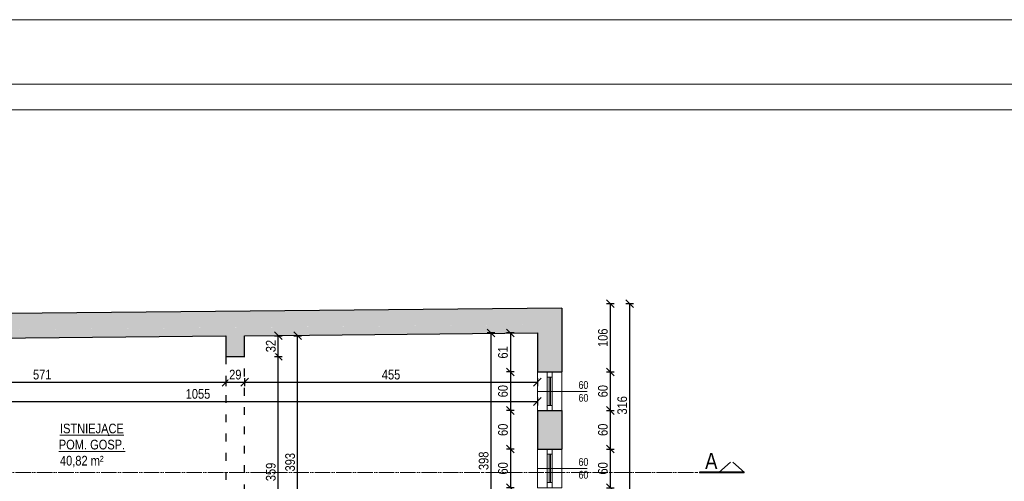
# Model space of a CAD drawing. Header units: millimetres. Extents: x 17147 to 52214, y -18116 to -4632.
# Tile 19 of 186: x 22202 to 23731, y -8319 to -7602. Entities that reach past the tile are written whole.
import ezdxf

# ---------------------------------------------------------------- set-up
doc = ezdxf.new("R2010")
doc.units = ezdxf.units.MM
doc.linetypes.add('ACAD_ISO03W100', pattern=[30, 12, -18])
doc.linetypes.add('ACAD_ISO05W100', pattern=[33, 24, -3, 0, -3, 0, -3])
doc.layers.get('Defpoints').update_dxf_attribs({"color": 6})
for name, color, linetype, lineweight in [('A-opis', 130, 'Continuous', 9), ('A-wymiar', 177, 'Continuous', 0), ('A_DRZWI-OKNA', 4, 'Continuous', 13), ('A_SCIANA_ISTN', 253, 'Continuous', 25)]:
    doc.layers.add(name, color=color, linetype=linetype, lineweight=lineweight)
doc.layers.add('r-ramka', color=7, linetype='Continuous', lineweight=0, true_color=0x727169)
doc.layers.add('S_KRESKOWANIE_SC_ISTN', color=7, linetype='Continuous', lineweight=0, true_color=0x878787)
doc.styles.get("Standard").update_dxf_attribs({"font": 'ARIALN.TTF'})
doc.styles.add('wymiary', font='ARIALN.TTF')
doc.dimstyles.new('anka', dxfattribs={"dimtxt": 15, "dimasz": 12, "dimexe": 6, "dimexo": 0.0625, "dimgap": 4, "dimtad": 1, "dimdec": 0, "dimzin": 0, "dimdsep": 46, "dimtxsty": 'wymiary', "dimblk": 'OBLIQUE', "dimcen": 0.09, "dimclrt": 7, "dimadec": 0, "dimazin": 0, "dimtfac": 1, "dimtdec": 0, "dimtix": 1, "dimtofl": 0, "dimtmove": 0, "dimatfit": 3, "dimldrblk": 'OBLIQUE', "dimfxl": 6, "dimfxlon": 1, "dimtfill": 1, "dimtolj": 1, "dimtzin": 0, "dimarcsym": 0})

# ---------------------------------------------------------------- blocks, each defined once
blk = doc.blocks.new('*U21')
at = {"layer": 'A_DRZWI-OKNA'}
for points in [[(-38, 60), (0, 60), (0, 0), (-38, 0)], [(-23, 60), (-15, 60), (-15, 0), (-23, 0)]]:
    blk.add_lwpolyline(points, close=True, dxfattribs=at)
for points in [[(-15, 52), (-23, 52)], [(-20, 52), (-20, 8)], [(-18, 52), (-18, 8)], [(-15, 8), (-23, 8)]]:
    blk.add_lwpolyline(points, dxfattribs=at)
blk = doc.blocks.new('_OBLIQUE')
at = {"color": 0, "linetype": 'ByBlock'}
blk.add_line((-0.5, -0.5), (0.5, 0.5), dxfattribs=at)
blk = doc.blocks.new('*D798')
at = {"layer": 'A-wymiar', "color": 0, "lineweight": -2, "transparency": 16777216}
for p, q in [((22970.1, -8088.6), (22958.1, -8088.6)), ((22964.1, -8088.6), (22964.1, -8149.2)), ((22970.1, -8149.2), (22958.1, -8149.2))]:
    blk.add_line(p, q, dxfattribs=at)
at = {"layer": 'Defpoints', "color": 0, "transparency": 16777216}
for p in [(23006.1, -8088.6), (22964.1, -8149.2), (23006.1, -8149.2)]:
    blk.add_point(p, dxfattribs=at)
at = {"layer": 'A-wymiar', "color": 0, "lineweight": -2, "transparency": 16777216, "xscale": 12, "yscale": 12, "zscale": 12}
for p, rotation in [((22964.1, -8088.6), 90), ((22964.1, -8149.2), 270)]:
    blk.add_blockref('_OBLIQUE', p, dxfattribs=dict(at, rotation=rotation))
at = {"layer": 'A-wymiar', "color": 7, "transparency": 16777216, "insert": (22952.5, -8118.9), "char_height": 15, "attachment_point": 5, "rotation": 90, "style": 'wymiary', "bg_fill": 3, "box_fill_scale": 1.1, "bg_fill_color": 256, "bg_fill_true_color": 13158600, "bg_fill_transparency": 0}
blk.add_mtext('\\A1;61', dxfattribs=at)
blk = doc.blocks.new('*D799')
at = {"layer": 'A-wymiar', "color": 0, "lineweight": -2, "transparency": 16777216}
for p, q in [((22970.1, -8149.2), (22958.1, -8149.2)), ((22964.1, -8149.2), (22964.1, -8209.2)), ((22970.1, -8209.2), (22958.1, -8209.2))]:
    blk.add_line(p, q, dxfattribs=at)
at = {"layer": 'Defpoints', "color": 0, "transparency": 16777216}
for p in [(23006.1, -8149.2), (22964.1, -8209.2), (23006.1, -8209.2)]:
    blk.add_point(p, dxfattribs=at)
at = {"layer": 'A-wymiar', "color": 0, "lineweight": -2, "transparency": 16777216, "xscale": 12, "yscale": 12, "zscale": 12}
for p, rotation in [((22964.1, -8149.2), 90), ((22964.1, -8209.2), 270)]:
    blk.add_blockref('_OBLIQUE', p, dxfattribs=dict(at, rotation=rotation))
at = {"layer": 'A-wymiar', "color": 7, "transparency": 16777216, "insert": (22952.5, -8179.2), "char_height": 15, "attachment_point": 5, "rotation": 90, "style": 'wymiary', "bg_fill": 3, "box_fill_scale": 1.1, "bg_fill_color": 256, "bg_fill_true_color": 13158600, "bg_fill_transparency": 0}
blk.add_mtext('\\A1;60', dxfattribs=at)
blk = doc.blocks.new('*D800')
at = {"layer": 'A-wymiar', "color": 0, "lineweight": -2, "transparency": 16777216}
for p, q in [((22970.1, -8209.2), (22958.1, -8209.2)), ((22964.1, -8209.2), (22964.1, -8269.2)), ((22970.1, -8269.2), (22958.1, -8269.2))]:
    blk.add_line(p, q, dxfattribs=at)
at = {"layer": 'Defpoints', "color": 0, "transparency": 16777216}
for p in [(23006.1, -8209.2), (22964.1, -8269.2), (23006.1, -8269.2)]:
    blk.add_point(p, dxfattribs=at)
at = {"layer": 'A-wymiar', "color": 0, "lineweight": -2, "transparency": 16777216, "xscale": 12, "yscale": 12, "zscale": 12}
for p, rotation in [((22964.1, -8209.2), 90), ((22964.1, -8269.2), 270)]:
    blk.add_blockref('_OBLIQUE', p, dxfattribs=dict(at, rotation=rotation))
at = {"layer": 'A-wymiar', "color": 7, "transparency": 16777216, "insert": (22952.5, -8239.2), "char_height": 15, "attachment_point": 5, "rotation": 90, "style": 'wymiary', "bg_fill": 3, "box_fill_scale": 1.1, "bg_fill_color": 256, "bg_fill_true_color": 13158600, "bg_fill_transparency": 0}
blk.add_mtext('\\A1;60', dxfattribs=at)
blk = doc.blocks.new('*D801')
at = {"layer": 'A-wymiar', "color": 0, "lineweight": -2, "transparency": 16777216}
for p, q in [((22970.1, -8269.2), (22958.1, -8269.2)), ((22964.1, -8269.2), (22964.1, -8329.2)), ((22970.1, -8329.2), (22958.1, -8329.2))]:
    blk.add_line(p, q, dxfattribs=at)
at = {"layer": 'Defpoints', "color": 0, "transparency": 16777216}
for p in [(23006.1, -8269.2), (22964.1, -8329.2), (23006.1, -8329.2)]:
    blk.add_point(p, dxfattribs=at)
at = {"layer": 'A-wymiar', "color": 0, "lineweight": -2, "transparency": 16777216, "xscale": 12, "yscale": 12, "zscale": 12}
for p, rotation in [((22964.1, -8269.2), 90), ((22964.1, -8329.2), 270)]:
    blk.add_blockref('_OBLIQUE', p, dxfattribs=dict(at, rotation=rotation))
at = {"layer": 'A-wymiar', "color": 7, "transparency": 16777216, "insert": (22952.5, -8299.2), "char_height": 15, "attachment_point": 5, "rotation": 90, "style": 'wymiary', "bg_fill": 3, "box_fill_scale": 1.1, "bg_fill_color": 256, "bg_fill_true_color": 13158600, "bg_fill_transparency": 0}
blk.add_mtext('\\A1;60', dxfattribs=at)
blk = doc.blocks.new('*D742')
at = {"layer": 'A-wymiar', "color": 0, "lineweight": -2, "transparency": 16777216}
for p, q in [((22940.1, -8088.6), (22928.1, -8088.6)), ((22934.1, -8486.2), (22934.1, -8088.6)), ((22940.1, -8486.2), (22928.1, -8486.2))]:
    blk.add_line(p, q, dxfattribs=at)
at = {"layer": 'Defpoints', "color": 0, "transparency": 16777216}
for p in [(22934.1, -8088.6), (23006.1, -8088.6), (23006.1, -8486.2)]:
    blk.add_point(p, dxfattribs=at)
at = {"layer": 'A-wymiar', "color": 0, "lineweight": -2, "transparency": 16777216, "xscale": 12, "yscale": 12, "zscale": 12}
for p, rotation in [((22934.1, -8088.6), 90), ((22934.1, -8486.2), 270)]:
    blk.add_blockref('_OBLIQUE', p, dxfattribs=dict(at, rotation=rotation))
at = {"layer": 'A-wymiar', "color": 7, "transparency": 16777216, "insert": (22922.5, -8287.4), "char_height": 15, "attachment_point": 5, "rotation": 90, "style": 'wymiary', "bg_fill": 3, "box_fill_scale": 1.1, "bg_fill_color": 256, "bg_fill_true_color": 13158600, "bg_fill_transparency": 0}
blk.add_mtext('\\A1;398', dxfattribs=at)
blk = doc.blocks.new('*D837')
at = {"layer": 'A-wymiar', "color": 0, "lineweight": -2, "transparency": 16777216}
for p, q in [((22597.4, -8125.2), (22609.4, -8125.2)), ((22603.4, -8484.2), (22603.4, -8125.2)), ((22597.4, -8484.2), (22609.4, -8484.2))]:
    blk.add_line(p, q, dxfattribs=at)
at = {"layer": 'Defpoints', "color": 0, "transparency": 16777216}
for p in [(22551.1, -8125.2), (22603.4, -8125.2), (22551.1, -8484.2)]:
    blk.add_point(p, dxfattribs=at)
at = {"layer": 'A-wymiar', "color": 0, "lineweight": -2, "transparency": 16777216, "xscale": 12, "yscale": 12, "zscale": 12}
for p, rotation in [((22603.4, -8125.2), 90), ((22603.4, -8484.2), 270)]:
    blk.add_blockref('_OBLIQUE', p, dxfattribs=dict(at, rotation=rotation))
at = {"layer": 'A-wymiar', "color": 7, "transparency": 16777216, "insert": (22591.8, -8304.7), "char_height": 15, "attachment_point": 5, "rotation": 90, "style": 'wymiary', "bg_fill": 3, "box_fill_scale": 1.1, "bg_fill_color": 256, "bg_fill_true_color": 13158600, "bg_fill_transparency": 0}
blk.add_mtext('\\A1;359', dxfattribs=at)
blk = doc.blocks.new('*D838')
at = {"layer": 'A-wymiar', "color": 0, "lineweight": -2, "transparency": 16777216}
for p, q in [((22597.4, -8093), (22609.4, -8093)), ((22603.4, -8125.2), (22603.4, -8093)), ((22597.4, -8125.2), (22609.4, -8125.2))]:
    blk.add_line(p, q, dxfattribs=at)
at = {"layer": 'Defpoints', "color": 0, "transparency": 16777216}
for p in [(22551.1, -8093), (22551.1, -8125.2)]:
    blk.add_point(p, dxfattribs=at)
at = {"layer": 'A-wymiar', "color": 0, "lineweight": -2, "transparency": 16777216, "xscale": 12, "yscale": 12, "zscale": 12}
for p, rotation in [((22603.4, -8093), 90), ((22603.4, -8125.2), 270)]:
    blk.add_blockref('_OBLIQUE', p, dxfattribs=dict(at, rotation=rotation))
at = {"layer": 'A-wymiar', "color": 7, "transparency": 16777216, "insert": (22591.8, -8109.1), "char_height": 15, "attachment_point": 5, "rotation": 90, "style": 'wymiary', "bg_fill": 3, "box_fill_scale": 1.1, "bg_fill_color": 256, "bg_fill_true_color": 13158600, "bg_fill_transparency": 0}
blk.add_mtext('\\A1;32', dxfattribs=at)
at = {"layer": 'Defpoints', "color": 0, "transparency": 16777216}
blk.add_point((22603.4, -8093), dxfattribs=at)
blk = doc.blocks.new('*D749')
at = {"layer": 'A-wymiar', "color": 0, "lineweight": -2, "transparency": 16777216}
for p, q in [((22627.4, -8093), (22639.4, -8093)), ((22633.4, -8486.2), (22633.4, -8093)), ((22639.4, -8486.2), (22627.4, -8486.2))]:
    blk.add_line(p, q, dxfattribs=at)
at = {"layer": 'Defpoints', "color": 0, "transparency": 16777216}
for p in [(22551.1, -8093), (22633.4, -8093), (23006.1, -8486.2)]:
    blk.add_point(p, dxfattribs=at)
at = {"layer": 'A-wymiar', "color": 0, "lineweight": -2, "transparency": 16777216, "xscale": 12, "yscale": 12, "zscale": 12}
for p, rotation in [((22633.4, -8093), 90), ((22633.4, -8486.2), 270)]:
    blk.add_blockref('_OBLIQUE', p, dxfattribs=dict(at, rotation=rotation))
at = {"layer": 'A-wymiar', "color": 7, "transparency": 16777216, "insert": (22621.8, -8289.6), "char_height": 15, "attachment_point": 5, "rotation": 90, "style": 'wymiary', "bg_fill": 3, "box_fill_scale": 1.1, "bg_fill_color": 256, "bg_fill_true_color": 13158600, "bg_fill_transparency": 0}
blk.add_mtext('\\A1;393', dxfattribs=at)
blk = doc.blocks.new('*D840')
at = {"layer": 'A-wymiar', "color": 0, "lineweight": -2, "transparency": 16777216}
for p, q in [((21951.1, -8159.2), (21951.1, -8171.2)), ((21951.1, -8165.2), (22522.1, -8165.2)), ((22522.1, -8159.2), (22522.1, -8171.2))]:
    blk.add_line(p, q, dxfattribs=at)
at = {"layer": 'Defpoints', "color": 0, "transparency": 16777216}
for p in [(21951.1, -8098.8), (22522.1, -8093.3), (22522.1, -8165.2)]:
    blk.add_point(p, dxfattribs=at)
at = {"layer": 'A-wymiar', "color": 0, "lineweight": -2, "transparency": 16777216, "xscale": 12, "yscale": 12, "zscale": 12, "rotation": 180}
blk.add_blockref('_OBLIQUE', (21951.1, -8165.2), dxfattribs=at)
at = {"layer": 'A-wymiar', "color": 0, "lineweight": -2, "transparency": 16777216, "xscale": 12, "yscale": 12, "zscale": 12}
blk.add_blockref('_OBLIQUE', (22522.1, -8165.2), dxfattribs=at)
at = {"layer": 'A-wymiar', "color": 7, "transparency": 16777216, "insert": (22236.6, -8153.5), "char_height": 15, "attachment_point": 5, "style": 'wymiary', "bg_fill": 3, "box_fill_scale": 1.1, "bg_fill_color": 256, "bg_fill_true_color": 13158600, "bg_fill_transparency": 0}
blk.add_mtext('\\A1;571', dxfattribs=at)
blk = doc.blocks.new('*D841')
at = {"layer": 'A-wymiar', "color": 0, "lineweight": -2, "transparency": 16777216}
for p, q in [((22522.1, -8159.2), (22522.1, -8171.2)), ((22522.1, -8165.2), (22551.1, -8165.2)), ((22551.1, -8159.2), (22551.1, -8171.2))]:
    blk.add_line(p, q, dxfattribs=at)
at = {"layer": 'Defpoints', "color": 0, "transparency": 16777216}
for p in [(22522.1, -8093.3), (22551.1, -8125.2)]:
    blk.add_point(p, dxfattribs=at)
at = {"layer": 'A-wymiar', "color": 0, "lineweight": -2, "transparency": 16777216, "xscale": 12, "yscale": 12, "zscale": 12, "rotation": 180}
blk.add_blockref('_OBLIQUE', (22522.1, -8165.2), dxfattribs=at)
at = {"layer": 'A-wymiar', "color": 0, "lineweight": -2, "transparency": 16777216, "xscale": 12, "yscale": 12, "zscale": 12}
blk.add_blockref('_OBLIQUE', (22551.1, -8165.2), dxfattribs=at)
at = {"layer": 'A-wymiar', "color": 7, "transparency": 16777216, "insert": (22536.6, -8153.5), "char_height": 15, "attachment_point": 5, "style": 'wymiary', "bg_fill": 3, "box_fill_scale": 1.1, "bg_fill_color": 256, "bg_fill_true_color": 13158600, "bg_fill_transparency": 0}
blk.add_mtext('\\A1;29', dxfattribs=at)
at = {"layer": 'Defpoints', "color": 0, "transparency": 16777216}
blk.add_point((22551.1, -8165.2), dxfattribs=at)
blk = doc.blocks.new('*D750')
at = {"layer": 'A-wymiar', "color": 0, "lineweight": -2, "transparency": 16777216}
for p, q in [((22551.1, -8159.2), (22551.1, -8171.2)), ((22551.1, -8165.2), (23006.1, -8165.2)), ((23006.1, -8159.2), (23006.1, -8171.2))]:
    blk.add_line(p, q, dxfattribs=at)
at = {"layer": 'Defpoints', "color": 0, "transparency": 16777216}
for p in [(23006.1, -8088.6), (22551.1, -8125.2), (23006.1, -8165.2)]:
    blk.add_point(p, dxfattribs=at)
at = {"layer": 'A-wymiar', "color": 0, "lineweight": -2, "transparency": 16777216, "xscale": 12, "yscale": 12, "zscale": 12, "rotation": 180}
blk.add_blockref('_OBLIQUE', (22551.1, -8165.2), dxfattribs=at)
at = {"layer": 'A-wymiar', "color": 0, "lineweight": -2, "transparency": 16777216, "xscale": 12, "yscale": 12, "zscale": 12}
blk.add_blockref('_OBLIQUE', (23006.1, -8165.2), dxfattribs=at)
at = {"layer": 'A-wymiar', "color": 7, "transparency": 16777216, "insert": (22778.6, -8153.5), "char_height": 15, "attachment_point": 5, "style": 'wymiary', "bg_fill": 3, "box_fill_scale": 1.1, "bg_fill_color": 256, "bg_fill_true_color": 13158600, "bg_fill_transparency": 0}
blk.add_mtext('\\A1;455', dxfattribs=at)
blk = doc.blocks.new('*D751')
at = {"layer": 'A-wymiar', "color": 0, "lineweight": -2, "transparency": 16777216}
for p, q in [((21951.1, -8189.2), (21951.1, -8201.2)), ((21951.1, -8195.2), (23006.1, -8195.2)), ((23006.1, -8189.2), (23006.1, -8201.2))]:
    blk.add_line(p, q, dxfattribs=at)
at = {"layer": 'Defpoints', "color": 0, "transparency": 16777216}
for p in [(23006.1, -8088.6), (21951.1, -8098.8), (23006.1, -8195.2)]:
    blk.add_point(p, dxfattribs=at)
at = {"layer": 'A-wymiar', "color": 0, "lineweight": -2, "transparency": 16777216, "xscale": 12, "yscale": 12, "zscale": 12, "rotation": 180}
blk.add_blockref('_OBLIQUE', (21951.1, -8195.2), dxfattribs=at)
at = {"layer": 'A-wymiar', "color": 0, "lineweight": -2, "transparency": 16777216, "xscale": 12, "yscale": 12, "zscale": 12}
blk.add_blockref('_OBLIQUE', (23006.1, -8195.2), dxfattribs=at)
at = {"layer": 'A-wymiar', "color": 7, "transparency": 16777216, "insert": (22478.6, -8183.5), "char_height": 15, "attachment_point": 5, "style": 'wymiary', "bg_fill": 3, "box_fill_scale": 1.1, "bg_fill_color": 256, "bg_fill_true_color": 13158600, "bg_fill_transparency": 0}
blk.add_mtext('\\A1;1055', dxfattribs=at)
blk = doc.blocks.new('*D775')
at = {"layer": 'A-wymiar', "color": 0, "lineweight": -2, "transparency": 16777216}
for p, q in [((23113.4, -8269.2), (23125.4, -8269.2)), ((23119.4, -8329.2), (23119.4, -8269.2)), ((23113.4, -8329.2), (23125.4, -8329.2))]:
    blk.add_line(p, q, dxfattribs=at)
at = {"layer": 'Defpoints', "color": 0, "transparency": 16777216}
for p in [(23044.1, -8269.2), (23119.4, -8269.2), (23044.1, -8329.2)]:
    blk.add_point(p, dxfattribs=at)
at = {"layer": 'A-wymiar', "color": 0, "lineweight": -2, "transparency": 16777216, "xscale": 12, "yscale": 12, "zscale": 12}
for p, rotation in [((23119.4, -8269.2), 90), ((23119.4, -8329.2), 270)]:
    blk.add_blockref('_OBLIQUE', p, dxfattribs=dict(at, rotation=rotation))
at = {"layer": 'A-wymiar', "color": 7, "transparency": 16777216, "insert": (23107.8, -8299.2), "char_height": 15, "attachment_point": 5, "rotation": 90, "style": 'wymiary', "bg_fill": 3, "box_fill_scale": 1.1, "bg_fill_color": 256, "bg_fill_true_color": 13158600, "bg_fill_transparency": 0}
blk.add_mtext('\\A1;60', dxfattribs=at)
blk = doc.blocks.new('*D776')
at = {"layer": 'A-wymiar', "color": 0, "lineweight": -2, "transparency": 16777216}
for p, q in [((23113.4, -8209.2), (23125.4, -8209.2)), ((23119.4, -8269.2), (23119.4, -8209.2)), ((23113.4, -8269.2), (23125.4, -8269.2))]:
    blk.add_line(p, q, dxfattribs=at)
at = {"layer": 'Defpoints', "color": 0, "transparency": 16777216}
for p in [(23044.1, -8209.2), (23119.4, -8209.2), (23044.1, -8269.2)]:
    blk.add_point(p, dxfattribs=at)
at = {"layer": 'A-wymiar', "color": 0, "lineweight": -2, "transparency": 16777216, "xscale": 12, "yscale": 12, "zscale": 12}
for p, rotation in [((23119.4, -8209.2), 90), ((23119.4, -8269.2), 270)]:
    blk.add_blockref('_OBLIQUE', p, dxfattribs=dict(at, rotation=rotation))
at = {"layer": 'A-wymiar', "color": 7, "transparency": 16777216, "insert": (23107.8, -8239.2), "char_height": 15, "attachment_point": 5, "rotation": 90, "style": 'wymiary', "bg_fill": 3, "box_fill_scale": 1.1, "bg_fill_color": 256, "bg_fill_true_color": 13158600, "bg_fill_transparency": 0}
blk.add_mtext('\\A1;60', dxfattribs=at)
blk = doc.blocks.new('*D777')
at = {"layer": 'A-wymiar', "color": 0, "lineweight": -2, "transparency": 16777216}
for p, q in [((23113.4, -8149.2), (23125.4, -8149.2)), ((23119.4, -8209.2), (23119.4, -8149.2)), ((23113.4, -8209.2), (23125.4, -8209.2))]:
    blk.add_line(p, q, dxfattribs=at)
at = {"layer": 'Defpoints', "color": 0, "transparency": 16777216}
for p in [(23044.1, -8149.2), (23119.4, -8149.2), (23044.1, -8209.2)]:
    blk.add_point(p, dxfattribs=at)
at = {"layer": 'A-wymiar', "color": 0, "lineweight": -2, "transparency": 16777216, "xscale": 12, "yscale": 12, "zscale": 12}
for p, rotation in [((23119.4, -8149.2), 90), ((23119.4, -8209.2), 270)]:
    blk.add_blockref('_OBLIQUE', p, dxfattribs=dict(at, rotation=rotation))
at = {"layer": 'A-wymiar', "color": 7, "transparency": 16777216, "insert": (23107.8, -8179.2), "char_height": 15, "attachment_point": 5, "rotation": 90, "style": 'wymiary', "bg_fill": 3, "box_fill_scale": 1.1, "bg_fill_color": 256, "bg_fill_true_color": 13158600, "bg_fill_transparency": 0}
blk.add_mtext('\\A1;60', dxfattribs=at)
blk = doc.blocks.new('*D778')
at = {"layer": 'A-wymiar', "color": 0, "lineweight": -2, "transparency": 16777216}
for p, q in [((23113.4, -8043.1), (23125.4, -8043.1)), ((23119.4, -8149.2), (23119.4, -8043.1)), ((23113.4, -8149.2), (23125.4, -8149.2))]:
    blk.add_line(p, q, dxfattribs=at)
at = {"layer": 'Defpoints', "color": 0, "transparency": 16777216}
for p in [(23051.1, -8043.1), (23119.4, -8043.1), (23044.1, -8149.2)]:
    blk.add_point(p, dxfattribs=at)
at = {"layer": 'A-wymiar', "color": 0, "lineweight": -2, "transparency": 16777216, "xscale": 12, "yscale": 12, "zscale": 12}
for p, rotation in [((23119.4, -8043.1), 90), ((23119.4, -8149.2), 270)]:
    blk.add_blockref('_OBLIQUE', p, dxfattribs=dict(at, rotation=rotation))
at = {"layer": 'A-wymiar', "color": 7, "transparency": 16777216, "insert": (23107.8, -8096.2), "char_height": 15, "attachment_point": 5, "rotation": 90, "style": 'wymiary', "bg_fill": 3, "box_fill_scale": 1.1, "bg_fill_color": 256, "bg_fill_true_color": 13158600, "bg_fill_transparency": 0}
blk.add_mtext('\\A1;106', dxfattribs=at)
blk = doc.blocks.new('*D733')
at = {"layer": 'A-wymiar', "color": 0, "lineweight": -2, "transparency": 16777216}
for p, q in [((23143.4, -8043.1), (23155.4, -8043.1)), ((23149.4, -8359.2), (23149.4, -8043.1)), ((23155.4, -8359.2), (23143.4, -8359.2))]:
    blk.add_line(p, q, dxfattribs=at)
at = {"layer": 'Defpoints', "color": 0, "transparency": 16777216}
for p in [(23051.1, -8043.1), (23149.4, -8043.1), (23671.1, -8359.2)]:
    blk.add_point(p, dxfattribs=at)
at = {"layer": 'A-wymiar', "color": 0, "lineweight": -2, "transparency": 16777216, "xscale": 12, "yscale": 12, "zscale": 12}
for p, rotation in [((23149.4, -8043.1), 90), ((23149.4, -8359.2), 270)]:
    blk.add_blockref('_OBLIQUE', p, dxfattribs=dict(at, rotation=rotation))
at = {"layer": 'A-wymiar', "color": 7, "transparency": 16777216, "insert": (23137.8, -8201.2), "char_height": 15, "attachment_point": 5, "rotation": 90, "style": 'wymiary', "bg_fill": 3, "box_fill_scale": 1.1, "bg_fill_color": 256, "bg_fill_true_color": 13158600, "bg_fill_transparency": 0}
blk.add_mtext('\\A1;316', dxfattribs=at)

msp = doc.modelspace()

# ---------------------------------------------------------------- hatches: boundary and pattern name
at = {"layer": 'S_KRESKOWANIE_SC_ISTN', "transparency": 33554559}
h = msp.add_hatch(color=256, dxfattribs=at)
h.dxf.hatch_style = 1
h.paths.add_polyline_path([(23044.1, -8050.2), (21913.1, -8061.2), (21913.1, -8086), (23044.1, -8075.5)])
h = msp.add_hatch(color=256, dxfattribs=at)
h.dxf.hatch_style = 1
h.paths.add_polyline_path([(23044.1, -8075.5), (22669.4, -8079), (22669.4, -8091.8), (23006.1, -8088.6), (23006.1, -8149.2), (23044.1, -8149.2)])
h = msp.add_hatch(color=256, dxfattribs=at)
h.dxf.hatch_style = 1
h.paths.add_polyline_path([(22669.4, -8079), (21913.1, -8086), (21913.1, -8123.2), (21951.1, -8123.2), (21951.1, -8098.8), (22522.1, -8093.3), (22522.1, -8125.2), (22551.1, -8125.2), (22551.1, -8093), (22669.4, -8091.8)])
h = msp.add_hatch(color=256, dxfattribs=at)
h.dxf.hatch_style = 1
h.paths.add_polyline_path([(23044.1, -8209.2), (23006.1, -8209.2), (23006.1, -8269.2), (23044.1, -8269.2)])

# ---------------------------------------------------------------- linework, layer by layer
at = {"layer": 'A_SCIANA_ISTN'}
for points in [[(23044.1, -8050.2), (21913.1, -8061.2), (21913.1, -8123.2)], [(23044.1, -8050.2), (23044.1, -8149.2)], [(22522.1, -8093.3), (22522.1, -8125.2), (22551.1, -8125.2), (22551.1, -8093)], [(22551.1, -8093), (23006.1, -8088.6), (23006.1, -8149.2)], [(21951.1, -8123.2), (21951.1, -8098.8), (22522.1, -8093.3)], [(23006.1, -8149.2), (23044.1, -8149.2)], [(23006.1, -8209.2), (23006.1, -8269.2)], [(23006.1, -8209.2), (23044.1, -8209.2)], [(23044.1, -8209.2), (23044.1, -8269.2)], [(23006.1, -8269.2), (23044.1, -8269.2)]]:
    msp.add_lwpolyline(points, dxfattribs=at)
at = {"layer": 'A_SCIANA_ISTN', "linetype": 'ACAD_ISO03W100'}
for points in [[(22522.1, -8125.2), (22522.1, -8486.2)], [(22551.1, -8486.2), (22551.1, -8125.2)]]:
    msp.add_lwpolyline(points, dxfattribs=at)
at = {"layer": 'r-ramka'}
for points in [[(25547.2, -7601.8), (21347.2, -7601.8)], [(25547.2, -10571.8), (25547.2, -7601.8), (21347.2, -7601.8), (21347.2, -10571.8)], [(25447.2, -10471.8), (25447.2, -7701.8), (21447.2, -7701.8), (21447.2, -10471.8), (25447.2, -10471.8), (25447.2, -7701.8)], [(25407.2, -10431.8), (25407.2, -7741.8), (21487.2, -7741.8), (21487.2, -10431.8), (25407.2, -10431.8), (25407.2, -7741.8)]]:
    msp.add_lwpolyline(points, dxfattribs=at)

# ---------------------------------------------------------------- block references
at = {"layer": 'A_DRZWI-OKNA'}
for p in [(23044.1, -8209.2), (23044.1, -8329.2)]:
    msp.add_blockref('*U21', p, dxfattribs=at)

# ---------------------------------------------------------------- texts
at = {"layer": 'A-opis', "color": 156, "true_color": 0x0f468a, "insert": (22179.6, -8229.7), "char_height": 15, "attachment_point": 1, "style": 'wymiary'}
msp.add_mtext_dynamic_manual_height_columns('\\pi84.53;{\\LISTNIEJĄCE\\P\\pi82.719;POM. GOSP.\\P\\pi99.228;}40,82 m²', width=265.792, gutter_width=12.5, heights=[0], dxfattribs=at)

# ---------------------------------------------------------------- next in the draw order: dimensions: what is measured, and where the dimension line sits
at = {"layer": 'A-wymiar'}
dim = msp.add_linear_dim(base=(22964.1, -8149.2), p1=(23006.1, -8088.6), p2=(23006.1, -8149.2), angle=90, dimstyle='anka', dxfattribs=at)
dim.commit()
dim.dimension.update_dxf_attribs({"geometry": '*D798', "text_midpoint": (22952.5, -8118.9)})
dim = msp.add_linear_dim(base=(22522.1, -8165.2), p1=(21951.1, -8098.8), p2=(22522.1, -8093.3), dimstyle='anka', dxfattribs=at)
dim.commit()
dim.dimension.update_dxf_attribs({"geometry": '*D840', "text_midpoint": (22236.6, -8153.5)})
for base, p1, p2, picture, middle in [((22603.4, -8125.2), (22551.1, -8484.2), (22551.1, -8125.2), '*D837', (22591.8, -8304.7)), ((23119.4, -8269.2), (23044.1, -8329.2), (23044.1, -8269.2), '*D775', (23107.8, -8299.2))]:
    dim = msp.add_linear_dim(base=base, p1=p1, p2=p2, angle=90, dimstyle='anka', override={"dimtmove": 1}, dxfattribs=at)
    dim.commit()
    dim.dimension.update_dxf_attribs({"geometry": picture, "text_midpoint": middle})

# ---------------------------------------------------------------- next in the draw order: dimensions: what is measured, and where the dimension line sits
for base, p1, p2, picture, middle in [((22603.4, -8093), (22551.1, -8125.2), (22551.1, -8093), '*D838', (22591.8, -8109.1)), ((22964.1, -8209.2), (23006.1, -8149.2), (23006.1, -8209.2), '*D799', (22952.5, -8179.2)), ((23119.4, -8209.2), (23044.1, -8269.2), (23044.1, -8209.2), '*D776', (23107.8, -8239.2))]:
    dim = msp.add_linear_dim(base=base, p1=p1, p2=p2, angle=90, dimstyle='anka', override={"dimtmove": 1}, dxfattribs=at)
    dim.commit()
    dim.dimension.update_dxf_attribs({"geometry": picture, "text_midpoint": middle})

# ---------------------------------------------------------------- next in the draw order: dimensions: what is measured, and where the dimension line sits
for base, p1, p2, picture, middle in [((23119.4, -8149.2), (23044.1, -8209.2), (23044.1, -8149.2), '*D777', (23107.8, -8179.2)), ((22964.1, -8269.2), (23006.1, -8209.2), (23006.1, -8269.2), '*D800', (22952.5, -8239.2))]:
    dim = msp.add_linear_dim(base=base, p1=p1, p2=p2, angle=90, dimstyle='anka', override={"dimtmove": 1}, dxfattribs=at)
    dim.commit()
    dim.dimension.update_dxf_attribs({"geometry": picture, "text_midpoint": middle})

# ---------------------------------------------------------------- next in the draw order: dimensions: what is measured, and where the dimension line sits
for base, p1, p2, picture, middle in [((23119.4, -8043.1), (23044.1, -8149.2), (23051.1, -8043.1), '*D778', (23107.8, -8096.2)), ((22964.1, -8329.2), (23006.1, -8269.2), (23006.1, -8329.2), '*D801', (22952.5, -8299.2))]:
    dim = msp.add_linear_dim(base=base, p1=p1, p2=p2, angle=90, dimstyle='anka', override={"dimtmove": 1}, dxfattribs=at)
    dim.commit()
    dim.dimension.update_dxf_attribs({"geometry": picture, "text_midpoint": middle})

# ---------------------------------------------------------------- next in the draw order: dimensions: what is measured, and where the dimension line sits
for base, p1, p2, picture, middle in [((23149.4, -8043.1), (23671.1, -8359.2), (23051.1, -8043.1), '*D733', (23137.8, -8201.2)), ((22934.1, -8088.6), (23006.1, -8486.2), (23006.1, -8088.6), '*D742', (22922.5, -8287.4))]:
    dim = msp.add_linear_dim(base=base, p1=p1, p2=p2, angle=90, dimstyle='anka', override={"dimtmove": 1}, dxfattribs=at)
    dim.commit()
    dim.dimension.update_dxf_attribs({"geometry": picture, "text_midpoint": middle})

# ---------------------------------------------------------------- next in the draw order: linework, layer by layer
at = {"layer": 'A-opis', "color": 212, "linetype": 'ACAD_ISO05W100', "true_color": 0xe01fda}
for points in [[(23288, -8305.5), (23307.8, -8288.2)], [(23327.7, -8305.5), (23307.8, -8288.2)]]:
    msp.add_lwpolyline(points, dxfattribs=at)
at = {"layer": 'A-opis', "color": 212, "true_color": 0xe01fda, "const_width": 3}
for points in [[(23293, -8305.5), (23257.5, -8305.5)], [(23327.7, -8305.5), (23259, -8305.5)]]:
    msp.add_lwpolyline(points, dxfattribs=at)

# ---------------------------------------------------------------- next in the draw order: texts
at = {"layer": 'A-opis', "char_height": 12, "attachment_point": 5}
for insert in [(23077.5, -8179.6), (23077.5, -8299.2)]:
    msp.add_mtext_dynamic_manual_height_columns('60\\P60', width=9.311, gutter_width=60, heights=[0], dxfattribs=dict(at, insert=insert))
at = {"layer": 'A-opis', "color": 212, "true_color": 0xe01fda, "insert": (23266.6, -8300.2), "char_height": 25, "attachment_point": 7}
msp.add_mtext_dynamic_manual_height_columns('A', width=15.847, gutter_width=12.5, heights=[0], dxfattribs=at)

# ---------------------------------------------------------------- next in the draw order: dimensions: what is measured, and where the dimension line sits
at = {"layer": 'A-wymiar'}
dim = msp.add_linear_dim(base=(22633.4, -8093), p1=(23006.1, -8486.2), p2=(22551.1, -8093), angle=90, dimstyle='anka', override={"dimtmove": 1}, dxfattribs=at)
dim.commit()
dim.dimension.update_dxf_attribs({"geometry": '*D749', "text_midpoint": (22621.8, -8289.6)})

# ---------------------------------------------------------------- next in the draw order: linework, layer by layer
at = {"layer": 'A-opis', "color": 212, "linetype": 'ACAD_ISO05W100', "true_color": 0xe01fda}
msp.add_lwpolyline([(21796.8, -8305.5), (23288.2, -8305.5)], dxfattribs=at)
at = {"layer": 'A-opis'}
msp.add_lwpolyline([(23006.1, -8299.2), (23083.1, -8299.2)], dxfattribs=at)

# ---------------------------------------------------------------- next in the draw order: dimensions: what is measured, and where the dimension line sits
at = {"layer": 'A-wymiar'}
dim = msp.add_linear_dim(base=(22551.1, -8165.2), p1=(22522.1, -8093.3), p2=(22551.1, -8125.2), dimstyle='anka', override={"dimtmove": 1}, dxfattribs=at)
dim.commit()
dim.dimension.update_dxf_attribs({"geometry": '*D841', "text_midpoint": (22536.6, -8153.5)})

# ---------------------------------------------------------------- next in the draw order: dimensions: what is measured, and where the dimension line sits
dim = msp.add_linear_dim(base=(23006.1, -8165.2), p1=(22551.1, -8125.2), p2=(23006.1, -8088.6), dimstyle='anka', override={"dimtmove": 1}, dxfattribs=at)
dim.commit()
dim.dimension.update_dxf_attribs({"geometry": '*D750', "text_midpoint": (22778.6, -8153.5)})

# ---------------------------------------------------------------- next in the draw order: dimensions: what is measured, and where the dimension line sits
dim = msp.add_linear_dim(base=(23006.1, -8195.2), p1=(21951.1, -8098.8), p2=(23006.1, -8088.6), dimstyle='anka', dxfattribs=at)
dim.commit()
dim.dimension.update_dxf_attribs({"geometry": '*D751', "text_midpoint": (22478.6, -8183.5)})

# ---------------------------------------------------------------- next in the draw order: linework, layer by layer
at = {"layer": 'A-opis'}
msp.add_lwpolyline([(23006.1, -8179.6), (23083.1, -8179.6)], dxfattribs=at)

doc.saveas('drawing.dxf')
